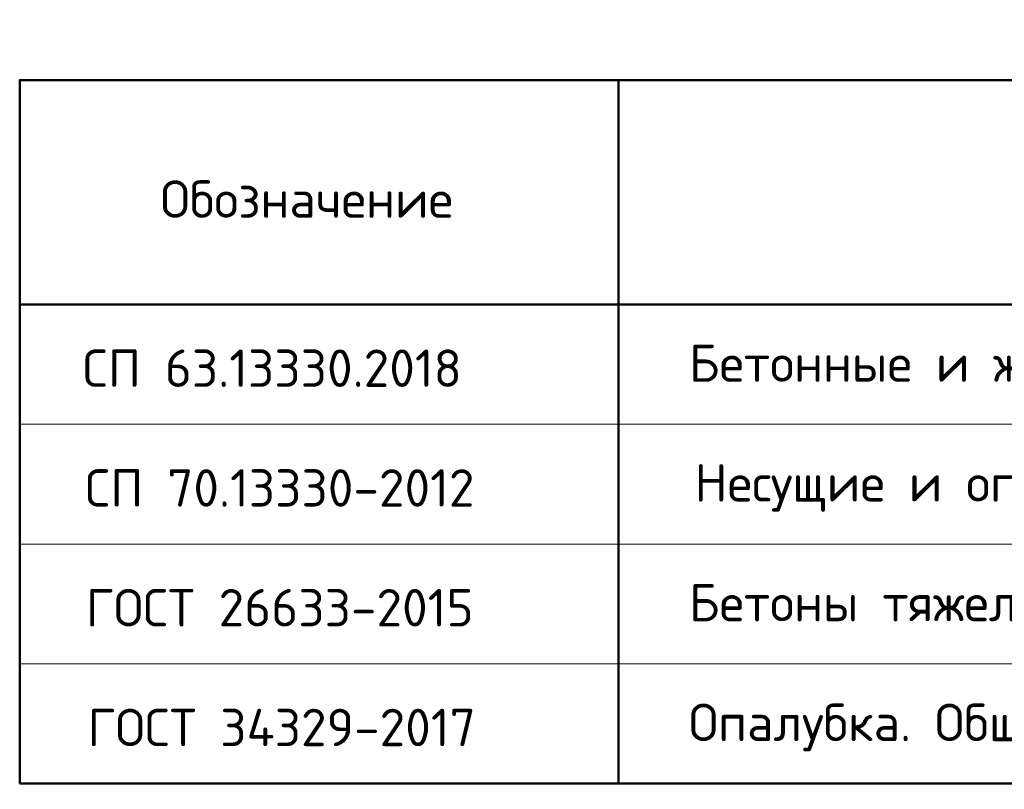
# Model space of a CAD drawing. Header units: millimetres. Extents: x 0 to 21000, y 0 to 14850.
# Tile 5 of 7: x 11500 to 14789, y 3131 to 5702. Entities that reach past the tile are written whole.
import ezdxf

# ---------------------------------------------------------------- set-up
doc = ezdxf.new("R2010")
doc.units = ezdxf.units.MM
doc.layers.add('Standard', color=7, linetype='Continuous', lineweight=25)
doc.layers.add('Общий01', color=7, linetype='Continuous', lineweight=13)
doc.styles.add('ISOCPEUR', font='txt')

msp = doc.modelspace()

# ---------------------------------------------------------------- linework, layer by layer
at = {"layer": 'Standard', "color": 7, "linetype": 'Continuous', "lineweight": 13, "transparency": 33554687}
for p, q in [((11500, 5500), (20750, 5500)), ((11500, 4350), (20750, 4350)), ((11500, 3950), (20750, 3950)), ((11500, 3950), (20750, 3950)), ((11500, 3550), (20750, 3550)), ((11500, 3150), (20750, 3150))]:
    msp.add_line(p, q, dxfattribs=at)
at = {"layer": 'Standard', "color": 7, "linetype": 'Continuous', "lineweight": 50, "transparency": 33554687}
for p, q in [((13500, 5500), (13500, 3150)), ((11500, 4750), (20750, 4750))]:
    msp.add_line(p, q, dxfattribs=at)
msp.add_lwpolyline([(11500, 3150), (11500, 5500), (20750, 5500), (20750, 3150), (11500, 3150)], close=True, dxfattribs=at)

# ---------------------------------------------------------------- texts
at = {"layer": 'Standard', "color": 7, "linetype": 'Continuous', "lineweight": -3, "transparency": 33554687, "char_height": 125, "style": 'ISOCPEUR'}
for s, insert, width, attachment_point in [('\\A1;{\\fISOCPEUR|i0|b0;\\H125.000000;\\W1.000000;\\C7;Обозначение}\\P', (12458.9, 5102.2), 1042.197, 5), ('\\A1;{\\fISOCPEUR|i0|b0;\\H125.000000;\\W1.000000;\\C7;СП 63.13330.2018}\\P', (12343.7, 4537.5), 1308.962, 5), ('\\A1;{\\fISOCPEUR|i0|b0;\\H125.000000;\\W1.000000;\\C7;Бетонные и железобетонные конструкции}\\P', (13735.1, 4537.5), 3393.284, 4), ('\\A1;{\\fISOCPEUR|i0|b0;\\H125.000000;\\W1.000000;\\C7;СП 70.13330-2012}\\P', (12368.7, 4137.5), 1359.091, 5), ('\\A1;{\\fISOCPEUR|i0|b0;\\H125.000000;\\W1.000000;\\C7;Несущие и ограждающие конструкции.}\\P', (13753.8, 4137.5), 3118.243, 4), ('\\A1;{\\fISOCPEUR|i0|b0;\\H125.000000;\\W1.000000;\\C7;ГОСТ 26633-2015}\\P', (12368.7, 3737.5), 1360.185, 5), ('\\A1;{\\fISOCPEUR|i0|b0;\\H125.000000;\\W1.000000;\\C7;Бетоны тяжелые и мелкозернистые. Технические условия}\\P', (13735.1, 3737.5), 4630.91, 4), ('\\A1;{\\fISOCPEUR|i0|b0;\\H125.000000;\\W1.000000;\\C7;ГОСТ 34329-2017}\\P', (12375, 3337.5), 1372.706, 5), ('\\A1;{\\fISOCPEUR|i0|b0;\\H125.000000;\\W1.000000;\\C7;Опалубка. Общие технические условия}\\P', (13735.1, 3337.5), 3124.494, 4)]:
    msp.add_mtext(s, dxfattribs=dict(at, insert=insert, width=width, attachment_point=attachment_point))
at = {"layer": 'Общий01', "transparency": 33554687, "insert": (16133.3, 5847), "char_height": 225, "width": 4926.458, "attachment_point": 5, "style": 'ISOCPEUR'}
msp.add_mtext('\\A1;{\\fISOCPEUR|i0|b0;\\H225.000000;\\W1.000000;\\C7;Ведомость ссылочных документов}\\P', dxfattribs=at)

doc.saveas('drawing.dxf')
